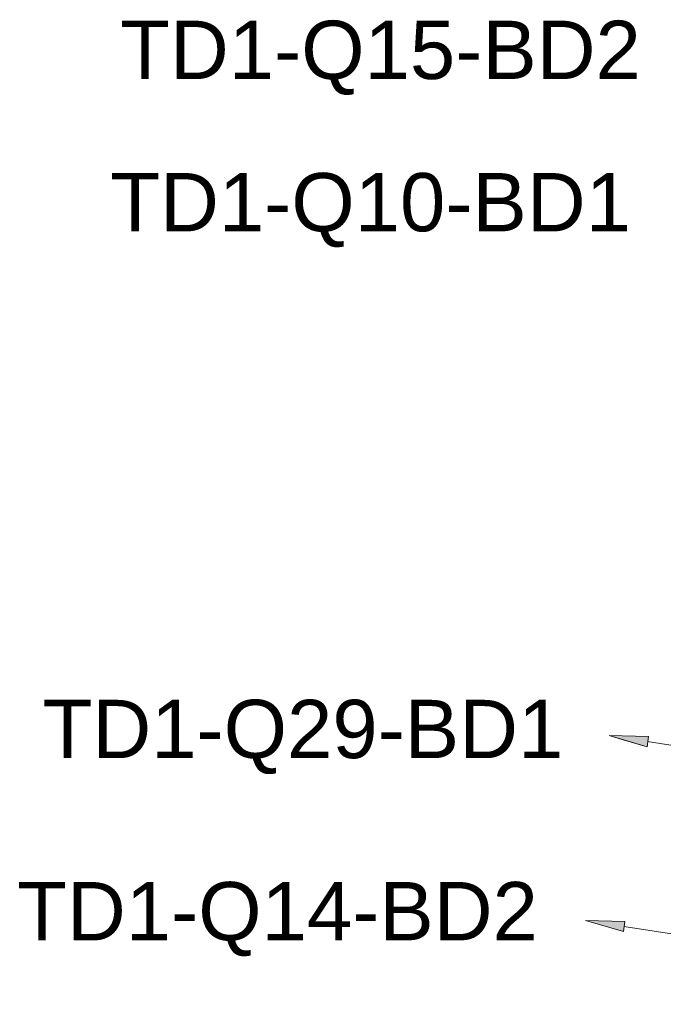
# Model space of a CAD drawing. Header units: millimetres. Extents: x -2845 to 74565, y -36590 to 13748.
# Tile 25 of 53: x 46927 to 47754, y -28038 to -26772. Entities that reach past the tile are written whole.
import ezdxf

# ---------------------------------------------------------------- set-up
doc = ezdxf.new("R2010")
doc.units = ezdxf.units.MM
doc.layers.add('CABLE', color=7, linetype='Continuous', lineweight=30)
doc.layers.add('CABLES', color=7, linetype='Continuous', lineweight=18)
doc.styles.add('Arial_2', font='arial.ttf', dxfattribs={"height": 75})

# ---------------------------------------------------------------- blocks, each defined once
blk = doc.blocks.new('B02_ELE_rvt-1-2021_015_1111_DCE_1_50_N0 FINI_CFO_PCN')
at = {"layer": 'CABLES'}
for points in [[(-5435.8, -27706.7), (-5433.7, -27693.6), (-5484.6, -27692.4), (-5466.5, -27697.7)], [(-5466.1, -27944.4), (-5464.1, -27931.3), (-5514.9, -27930.2)]]:
    blk.add_hatch(color=256, dxfattribs=at).paths.add_polyline_path(points)
for p, q in [((-5433.7, -27693.6), (-5484.6, -27692.4)), ((-5484.6, -27692.4), (-5435.8, -27706.7)), ((-5433.7, -27693.6), (-5484.6, -27692.4)), ((-5484.6, -27692.4), (-5466.5, -27697.7)), ((-5466.5, -27697.7), (-5435.8, -27706.7)), ((-5435.8, -27706.7), (-5433.7, -27693.6)), ((-5435.8, -27706.7), (-5433.7, -27693.6)), ((-5464.1, -27931.3), (-5514.9, -27930.2)), ((-5514.9, -27930.2), (-5466.1, -27944.4)), ((-5464.1, -27931.3), (-5514.9, -27930.2)), ((-5514.9, -27930.2), (-5466.1, -27944.4)), ((-5466.1, -27944.4), (-5464.1, -27931.3)), ((-5466.1, -27944.4), (-5464.1, -27931.3))]:
    blk.add_line(p, q, dxfattribs=at)
at = {"layer": 'CABLES', "flags": 128}
for points in [[(-5435.2, -27700.1), (-4871.6, -27788.6), (-4786.6, -27573.5)], [(-5465.5, -27937.8), (-4815.2, -28038), (-4646.5, -27591.8)]]:
    blk.add_lwpolyline(points, dxfattribs=at)
at = {"layer": 'CABLE', "lineweight": 9, "char_height": 75, "width": 821.73, "attachment_point": 1, "style": 'Arial_2'}
for s, insert in [('TD1-Q15-BD2', (-6113.2, -26773)), ('TD1-Q10-BD1', (-6125.9, -26968.9)), ('TD1-Q29-BD1', (-6212.9, -27646.4)), ('TD1-Q14-BD2', (-6245.6, -27880.7))]:
    blk.add_mtext(s, dxfattribs=dict(at, insert=insert))

msp = doc.modelspace()

# ---------------------------------------------------------------- block references
at = {"lineweight": 5}
msp.add_blockref('B02_ELE_rvt-1-2021_015_1111_DCE_1_50_N0 FINI_CFO_PCN', (53169.3, 0), dxfattribs=at)

doc.saveas('drawing.dxf')
